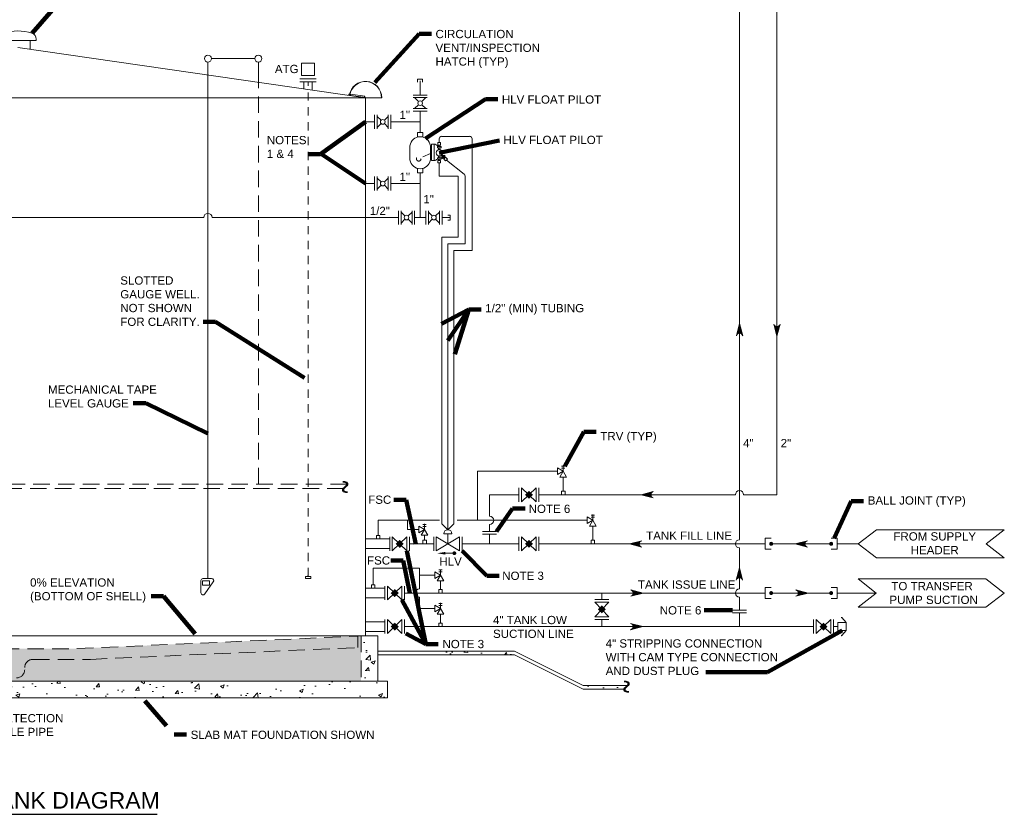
# Model space of a CAD drawing. Header units: inches. Extents: x 1104.5 to 1134, y 188.2 to 206.9.
# Tile 3 of 4: x 1119.1 to 1134, y 188.4 to 200.5. Entities that reach past the tile are written whole.
import ezdxf

# ---------------------------------------------------------------- set-up
doc = ezdxf.new("R2010")
doc.units = ezdxf.units.IN
doc.header["$MEASUREMENT"] = 0
for name, pattern in [('( Dashed )', [9, 6, -3]), ('DASHED', [0.75, 0.5, -0.25]), ('HIDDEN', [0.375, 0.25, -0.125]), ('HIDDEN2', [0.1875, 0.125, -0.0625])]:
    doc.linetypes.add(name, pattern=pattern)
for name, color, linetype, lineweight in [('G-ANNO-MASK', 1, 'Continuous', 0), ('G-ANNO-NOTE', 4, 'Continuous', 30), ('G-ANNO-PATT', 250, 'Continuous', 0), ('G-ANNO-TEXT', 2, 'Continuous', 30), ('G-GRID-COOR', 2, 'Continuous', 13), ('M-ANNO-TEXT', 13, 'Continuous', 0), ('M-DETL LGHT', 3, 'Continuous', 0), ('M-DETL-BOLD', 14, 'Continuous', 0), ('M-DETL-LGHT', 3, 'Continuous', 0), ('M-DETL-MEDM', 5, 'Continuous', 0), ('M-DETL-XLGT', 1, 'Continuous', 0), ('M-DETL-YELW', 2, 'Continuous', 0)]:
    doc.layers.add(name, color=color, linetype=linetype, lineweight=lineweight)
doc.styles.add('AEC_AC_40Text-LeftTop_FullScale', font='arial.ttf', dxfattribs={"height": 0.125})
doc.styles.add("AEC_AC_45Text-LeftTop_3-4_1'", font='arial.ttf', dxfattribs={"height": 2})
doc.styles.add('ROMANS', font='romans.shx', dxfattribs={"width": 0.8, "height": 1.5})
doc.dimstyles.new('AEC_AC_40_Notes_FullScale', dxfattribs={"dimtxt": 0.125, "dimasz": 0.1875, "dimexe": 0.0625, "dimexo": 0.0625, "dimgap": 0.0625, "dimtad": 1, "dimjust": 1, "dimdec": 3, "dimzin": 15, "dimdsep": 46, "dimlunit": 5, "dimtxsty": 'AEC_AC_40Text-LeftTop_FullScale', "dimcen": 0.09, "dimclrd": 256, "dimclre": 256, "dimazin": 2, "dimtfac": 0.7, "dimtdec": 3, "dimtmove": 1, "dimatfit": 1, "dimfxl": 1, "dimfrac": 1, "dimtolj": 1, "dimtzin": 15, "dimlwd": 30, "dimlwe": 30, "dimarcsym": 0})

# ---------------------------------------------------------------- blocks, each defined once
blk = doc.blocks.new('FLOWARROW')
blk.add_hatch(color=256).paths.add_polyline_path([(-1.15, -4.46, -0.774597), (1.15, -4.46), (0, 0)])
at = {"color": 13}
for q in [(-1.15, -4.46), (1.15, -4.46)]:
    blk.add_line((0, 0), q, dxfattribs=at)
blk.add_arc((0, -4.76), 1.19, 14.4775, 165.5225, dxfattribs=at)
blk = doc.blocks.new('DBB')
for p, q in [((-0.221, 0.105), (-0.221, -0.105)), ((-0.221, 0.105), (0, -0.105)), ((0, 0.105), (-0.221, -0.105)), ((0, 0.105), (0, -0.105))]:
    blk.add_line(p, q)
at = {"extrusion": (0, 0, -1)}
blk.add_solid([(0.171, -0.001), (0.109, 0.06), (0.109, -0.063), (0.048, -0.001)], dxfattribs=at)
blk = doc.blocks.new('control valve')
for p, q in [((-0.063, 0.151), (-0.187, 0.151)), ((-0.125, 0), (-0.125, 0.151)), ((0.05, 0.105), (-0.3, -0.105)), ((-0.3, 0.105), (0.05, -0.105)), ((-0.3, 0.105), (-0.3, -0.105)), ((0.05, 0.105), (0.05, -0.105))]:
    blk.add_line(p, q)
blk.add_arc((-0.125, 0.151), 0.062, 360, 180)
blk = doc.blocks.new('LEADER_64')
at = {"layer": 'M-DETL-XLGT', "color": 3, "flags": 128}
blk.add_lwpolyline([(42.546, 20.145), (42.682, 20.145)], dxfattribs=at)
at = {"layer": 'M-DETL-XLGT', "color": 3}
blk.add_solid([(42.546, 20.124), (42.421, 20.145), (42.546, 20.165)], dxfattribs=at)

msp = doc.modelspace()

# ---------------------------------------------------------------- hatches: boundary and pattern name
at = {"layer": 'G-ANNO-PATT', "lineweight": 13}
h = msp.add_hatch(dxfattribs=at)
h.set_pattern_fill('AR-SAND', color=256, style=0, pattern_type=2)
h.set_pattern_definition([(37.5, (1119.7143, 190.68038), (-0.0052493, 0.1605684), [0, -0.126667, 0, -0.141667, 0, -0.135417]), (7.5, (1119.7143, 190.68038), (0.147482, 0.235179), [0, -0.068333, 0, -0.114167, 0, -0.04375]), (327.5, (1119.6118, 190.68038), (0.259512, 0.000471), [0, -0.041667, 0, -0.15, 0, -0.195833]), (317.5, (1119.6118, 190.68038), (0.2505105, 0.07314), [0, -0.020833, 0, -0.098333, 0, -0.1125])])
h.paths.add_polyline_path([(1118.927, 190.773, -0.414214), (1118.802, 190.648), (1118.32, 190.648, -0.414214), (1118.195, 190.773), (1118.195, 190.929), (1118.07, 190.929), (1117.675, 190.929), (1113.862, 191.122), (1113.862, 190.436), (1124.263, 190.436), (1124.263, 191.122), (1119.925, 190.929), (1119.052, 190.929), (1118.927, 190.929)])
at = {"layer": 'G-ANNO-PATT'}
h = msp.add_hatch(dxfattribs=at)
h.set_pattern_fill('AR-CONC', color=256, style=0, pattern_type=2)
h.set_pattern_definition([(50, (1124.3337, 190.598), (0.5977, -0.0523), [0.0625, -0.6875]), (355, (1124.3337, 190.598), (-0.1156, 0.6268), [0.05, -0.55]), (100.45, (1124.3835, 190.59365), (0.4821, 0.57453), [0.05312, -0.5843]), (46.18, (1124.3337, 190.7647), (0.8894, -0.1379), [0.09375, -1.03125]), (96.64, (1124.4078, 190.7532), (0.7789, 0.8118), [0.07967, -0.87643]), (351.18, (1124.3337, 190.7647), (0.7789, 0.8118), [0.075, -0.825]), (21, (1124.41704, 190.723), (0.4974, -0.3355), [0.0625, -0.6875]), (326, (1124.41704, 190.723), (0.20276, 0.6043), [0.05, -0.55]), (71.45, (1124.4585, 190.69505), (0.7002, 0.2688), [0.05312, -0.5843]), (37.5, (1124.3337, 190.598), (0.01013, 0.27741), [0, -0.543333, 0, -0.558333, 0, -0.552083]), (7.5, (1124.3337, 190.598), (0.21922, 0.32868), [0, -0.31833, 0, -0.53083, 0, -0.21042]), (327.5, (1124.14787, 190.598), (0.44485, -0.018795), [0, -0.208333, 0, -0.65, 0, -0.8625]), (317.5, (1124.06454, 190.598), (0.48599, 0.08342), [0, -0.27083, 0, -0.43167, 0, -0.6125])])
h.paths.add_polyline_path([(1124.263, 191.122), (1124.263, 190.436), (1124.516, 190.436), (1124.516, 190.837), (1124.516, 190.893), (1124.516, 191.125), (1124.331, 191.125), (1124.33, 191.125), (1124.263, 191.122)])
h = msp.add_hatch(dxfattribs=at)
h.set_pattern_fill('AR-CONC', color=256, style=0, pattern_type=2)
h.set_pattern_definition([(50, (1125.82805, 190.87806), (0.59772, -0.05229), [0.0625, -0.6875]), (355, (1125.82805, 190.87806), (-0.11563, 0.62683), [0.05, -0.55]), (100.451, (1125.87786, 190.8737), (0.48209, 0.57453), [0.05312, -0.58428]), (46.184, (1125.82805, 191.0447), (0.88937, -0.13793), [0.09375, -1.03125]), (96.636, (1125.9022, 191.0332), (0.7789, 0.81177), [0.07967, -0.87643]), (351.184, (1125.82805, 191.0447), (0.7789, 0.81177), [0.075, -0.825]), (21, (1125.9114, 191.00306), (0.49742, -0.33552), [0.0625, -0.6875]), (326, (1125.9114, 191.00306), (0.20276, 0.60429), [0.05, -0.55]), (71.451, (1125.95283, 190.9751), (0.70019, 0.26878), [0.05312, -0.58429]), (37.5, (1125.82805, 190.87806), (0.010133, 0.277412), [0, -0.543333, 0, -0.558333, 0, -0.552083]), (7.5, (1125.82805, 190.87806), (0.219225, 0.328676), [0, -0.318333, 0, -0.530833, 0, -0.210417]), (327.5, (1125.64222, 190.87806), (0.444852, -0.018795), [0, -0.208333, 0, -0.65, 0, -0.8625]), (317.5, (1125.5589, 190.87806), (0.48599, 0.08342), [0, -0.270833, 0, -0.431667, 0, -0.6125])])
h.paths.add_polyline_path([(1124.516, 190.837), (1126.589, 190.837), (1127.629, 190.317), (1128.273, 190.317), (1128.32, 190.373), (1127.629, 190.373), (1126.589, 190.893), (1124.516, 190.893)])
h = msp.add_hatch(dxfattribs=at)
h.set_pattern_fill('AR-CONC', color=256, style=0, pattern_type=2)
h.set_pattern_definition([(50, (1120.85127, 190.30096), (0.597717, -0.052293), [0.0625, -0.6875]), (355, (1120.8513, 190.30096), (-0.115626, 0.626827), [0.05, -0.55]), (100.451, (1120.9011, 190.2966), (0.48209, 0.574533), [0.053117, -0.584285]), (46.184, (1120.8513, 190.4676), (0.88937, -0.13793), [0.09375, -1.03125]), (96.636, (1120.9254, 190.4561), (0.77889, 0.81177), [0.079675, -0.87643]), (351.184, (1120.8513, 190.4676), (0.77888, 0.81177), [0.075, -0.825]), (21, (1120.9346, 190.42596), (0.497423, -0.335515), [0.0625, -0.6875]), (326, (1120.9346, 190.42596), (0.20276, 0.60429), [0.05, -0.55]), (71.4514, (1120.97606, 190.398), (0.700185, 0.268776), [0.053117, -0.584285]), (37.5, (1120.85127, 190.30096), (0.010133, 0.277412), [0, -0.543333, 0, -0.558333, 0, -0.552083]), (7.5, (1120.85127, 190.30096), (0.219225, 0.328676), [0, -0.318333, 0, -0.530833, 0, -0.210417]), (327.5, (1120.66544, 190.30096), (0.444852, -0.018795), [0, -0.208333, 0, -0.65, 0, -0.8625]), (317.5, (1120.5821, 190.30096), (0.485988, 0.08342), [0, -0.270833, 0, -0.431667, 0, -0.6125])])
h.paths.add_polyline_path([(1113.463, 190.436), (1113.463, 190.183), (1124.663, 190.183), (1124.663, 190.436), (1124.516, 190.436), (1124.263, 190.436), (1113.862, 190.436), (1113.609, 190.436)])

# ---------------------------------------------------------------- linework, layer by layer
at = {"layer": 'G-ANNO-NOTE', "lineweight": 30}
msp.add_solid([(1124.939, 191.16), (1125.089, 191.042), (1125.119, 191.097)], dxfattribs=at)
at = {"layer": 'G-ANNO-TEXT', "ltscale": 0.125}
msp.add_line((1115.764, 188.421), (1121.176, 188.421), dxfattribs=at)
at = {"layer": 'G-GRID-COOR', "linetype": '( Dashed )', "ltscale": 0.020833}
msp.add_line((1123.461, 192.031), (1123.461, 199.517), dxfattribs=at)
at = {"layer": 'G-GRID-COOR', "linetype": 'HIDDEN'}
for p, q in [((1124.05, 193.421), (1116.877, 193.421)), ((1124.002, 193.356), (1116.827, 193.356))]:
    msp.add_line(p, q, dxfattribs=at)
at = {"layer": 'M-DETL LGHT'}
for p, q in [((1124.076, 199.312), (1124.076, 199.315)), ((1124.076, 199.315), (1124.331, 199.278)), ((1124.331, 199.275), (1124.076, 199.312)), ((1124.08, 199.33), (1124.077, 199.315)), ((1124.078, 199.327), (1124.077, 199.318)), ((1124.078, 199.318), (1124.077, 199.318)), ((1124.079, 199.327), (1124.078, 199.327)), ((1124.09, 199.328), (1124.08, 199.33)), ((1124.082, 199.325), (1124.081, 199.321)), ((1124.086, 199.325), (1124.085, 199.32)), ((1124.088, 199.314), (1124.09, 199.328)), ((1124.1, 199.319), (1124.099, 199.312)), ((1124.102, 199.331), (1124.101, 199.324)), ((1124.32, 199.299), (1124.102, 199.331)), ((1124.104, 199.319), (1124.103, 199.311)), ((1124.106, 199.33), (1124.105, 199.323)), ((1124.314, 199.281), (1124.317, 199.3)), ((1124.315, 199.292), (1124.317, 199.3)), ((1124.318, 199.28), (1124.32, 199.299)), ((1124.319, 199.292), (1124.32, 199.299)), ((1124.331, 199.278), (1124.331, 199.275)), ((1124.331, 199.275), (1124.577, 199.275))]:
    msp.add_line(p, q, dxfattribs=at)
at = {"layer": 'M-DETL LGHT', "linetype": 'HIDDEN'}
msp.add_line((1119.294, 190.768), (1120.167, 190.768), dxfattribs=at)
msp.add_lwpolyline([(1120.167, 190.768), (1124.214, 190.947), (1124.214, 191.125)], dxfattribs=at)
at = {"layer": 'M-DETL LGHT'}
msp.add_circle((1124.084, 199.323), 0.0033, dxfattribs=at)
for radius, start in [(0.245, 359.1141), (0.242, 359.1001)]:
    msp.add_arc((1124.331, 199.278), radius, start, 171.7625, dxfattribs=at)
at = {"layer": 'M-DETL LGHT', "linetype": 'HIDDEN'}
msp.add_arc((1119.294, 190.643), 0.125, 90, 180, dxfattribs=at)
at = {"layer": 'M-DETL LGHT'}
msp.add_3dface([(1123.361, 199.614), (1123.558, 199.614), (1123.558, 199.796), (1123.361, 199.796)], dxfattribs=at)
at = {"layer": 'M-DETL-BOLD'}
for p, q in [((1130.562, 193.261), (1130.562, 204.745)), ((1129.995, 204.178), (1129.995, 192.581)), ((1126.21, 193.261), (1126.654, 193.261)), ((1126.956, 193.261), (1129.932, 193.261)), ((1130.057, 193.261), (1130.562, 193.261)), ((1125.363, 192.518), (1124.998, 192.518)), ((1125.793, 192.518), (1126.654, 192.518)), ((1131.475, 192.518), (1131.793, 192.518)), ((1129.995, 191.834), (1129.995, 192.456)), ((1124.923, 191.772), (1130.382, 191.772)), ((1127.909, 191.675), (1127.909, 191.772)), ((1130.474, 191.772), (1131.383, 191.772)), ((1131.475, 191.772), (1132.066, 191.772)), ((1129.995, 191.511), (1129.995, 191.709)), ((1129.995, 191.265), (1129.995, 191.471)), ((1127.909, 191.265), (1127.909, 191.374)), ((1124.923, 191.265), (1131.115, 191.265))]:
    msp.add_line(p, q, dxfattribs=at)
at = {"layer": 'M-DETL-BOLD', "flags": 128}
for points in [[(1126.21, 193.261), (1126.21, 192.937)], [(1126.21, 192.812), (1126.21, 192.705)], [(1126.21, 192.665), (1126.21, 192.518)], [(1126.956, 192.518), (1130.382, 192.518)], [(1130.474, 192.518), (1131.383, 192.518)]]:
    msp.add_lwpolyline(points, dxfattribs=at)
at = {"layer": 'M-DETL-BOLD'}
for centre, start, end in [((1129.995, 193.261), 0, 180), ((1126.21, 192.874), 270, 90), ((1129.995, 192.518), 90, 270), ((1129.995, 191.772), 90, 270)]:
    msp.add_arc(centre, 0.0625, start, end, dxfattribs=at)
at = {"layer": 'M-DETL-LGHT'}
for p, q in [((1119.344, 200.143), (1118.781, 200.143)), ((1119.25, 200.01), (1119.25, 200.143)), ((1119.344, 200.143), (1119.344, 200.162)), ((1124.331, 199.275), (1119.063, 200.037)), ((1123.586, 199.563), (1123.336, 199.563)), ((1123.586, 199.517), (1123.336, 199.517)), ((1123.399, 199.41), (1123.399, 199.517)), ((1123.524, 199.398), (1123.524, 199.517)), ((1125.196, 199.555), (1125.12, 199.555)), ((1125.12, 199.555), (1125.12, 199.513)), ((1125.196, 199.513), (1125.196, 199.555)), ((1124.331, 199.275), (1113.795, 199.275)), ((1124.331, 191.125), (1124.331, 199.275)), ((1125.263, 199.316), (1125.053, 199.316)), ((1125.263, 199.276), (1125.053, 199.276)), ((1125.074, 199.276), (1125.133, 199.218)), ((1125.242, 199.276), (1125.183, 199.218)), ((1125.263, 199.11), (1125.053, 199.11)), ((1125.263, 199.07), (1125.053, 199.07)), ((1125.133, 199.168), (1125.074, 199.11)), ((1125.183, 199.168), (1125.242, 199.11)), ((1124.469, 198.804), (1124.469, 199.014)), ((1124.509, 198.804), (1124.509, 199.014)), ((1124.568, 198.934), (1124.509, 198.993)), ((1124.675, 198.993), (1124.617, 198.934)), ((1124.675, 198.804), (1124.675, 199.014)), ((1124.715, 198.804), (1124.715, 199.014)), ((1124.568, 198.884), (1124.509, 198.825)), ((1124.675, 198.825), (1124.617, 198.884)), ((1125.119, 198.684), (1125.119, 198.749)), ((1125.119, 198.749), (1125.197, 198.749)), ((1125.197, 198.749), (1125.197, 198.684)), ((1125.448, 198.596), (1125.448, 198.652)), ((1125.486, 198.69), (1125.906, 198.69)), ((1125.945, 198.652), (1125.945, 198.19)), ((1125.003, 198.335), (1125.003, 198.548)), ((1125.313, 198.335), (1125.313, 198.548)), ((1125.827, 198.117), (1125.556, 198.331)), ((1125.119, 198.199), (1125.119, 198.135)), ((1125.197, 198.135), (1125.197, 198.199)), ((1125.448, 198.085), (1125.448, 198.287)), ((1125.945, 198.19), (1125.945, 196.963)), ((1124.469, 197.87), (1124.469, 198.08)), ((1124.509, 197.87), (1124.509, 198.08)), ((1124.568, 198), (1124.509, 198.059)), ((1124.675, 198.059), (1124.617, 198)), ((1124.675, 197.87), (1124.675, 198.08)), ((1124.715, 197.87), (1124.715, 198.08)), ((1125.119, 198.135), (1125.197, 198.135)), ((1125.448, 198.085), (1125.732, 198.085)), ((1125.732, 198.085), (1125.732, 197.163)), ((1125.839, 198.089), (1125.839, 198.053)), ((1125.839, 198.053), (1125.839, 197.063)), ((1124.568, 197.95), (1124.509, 197.891)), ((1124.675, 197.891), (1124.617, 197.95)), ((1124.829, 197.355), (1124.829, 197.564)), ((1124.869, 197.355), (1124.869, 197.564)), ((1124.927, 197.484), (1124.869, 197.543)), ((1124.927, 197.435), (1124.869, 197.375)), ((1125.035, 197.543), (1124.977, 197.484)), ((1125.035, 197.375), (1124.977, 197.435)), ((1125.035, 197.355), (1125.035, 197.564)), ((1125.075, 197.355), (1125.075, 197.564)), ((1125.243, 197.355), (1125.243, 197.564)), ((1125.283, 197.355), (1125.283, 197.564)), ((1125.342, 197.484), (1125.283, 197.543)), ((1125.342, 197.435), (1125.283, 197.375)), ((1125.45, 197.543), (1125.391, 197.484)), ((1125.45, 197.375), (1125.391, 197.435)), ((1125.45, 197.355), (1125.45, 197.564)), ((1125.49, 197.355), (1125.49, 197.564)), ((1125.488, 197.163), (1125.732, 197.163)), ((1125.488, 192.822), (1125.488, 197.163)), ((1125.839, 197.063), (1125.578, 197.063)), ((1125.578, 192.732), (1125.578, 197.063)), ((1125.945, 196.963), (1125.668, 196.963)), ((1125.668, 192.822), (1125.668, 196.963)), ((1127.325, 193.617), (1127.325, 193.703)), ((1126.029, 193.617), (1127.048, 193.617)), ((1127.048, 193.617), (1127.238, 193.617)), ((1127.238, 193.668), (1127.325, 193.617)), ((1127.238, 193.567), (1127.238, 193.668)), ((1127.325, 193.617), (1127.238, 193.567)), ((1127.275, 193.53), (1127.325, 193.617)), ((1127.35, 193.694), (1127.301, 193.694)), ((1127.35, 193.665), (1127.301, 193.665)), ((1127.325, 193.617), (1127.376, 193.53)), ((1127.376, 193.53), (1127.275, 193.53)), ((1127.325, 193.53), (1127.325, 193.314)), ((1126.654, 193.366), (1126.654, 193.156)), ((1126.956, 193.366), (1126.956, 193.156)), ((1127.773, 192.874), (1127.773, 192.96)), ((1124.523, 192.874), (1125.449, 192.874)), ((1124.523, 192.874), (1124.523, 192.643)), ((1124.965, 192.734), (1124.965, 192.874)), ((1125.25, 192.811), (1125.201, 192.811)), ((1125.225, 192.734), (1125.225, 192.82)), ((1125.578, 192.732), (1125.488, 192.822)), ((1125.578, 192.732), (1125.668, 192.822)), ((1125.718, 192.874), (1127.496, 192.874)), ((1127.496, 192.874), (1127.686, 192.874)), ((1127.686, 192.925), (1127.773, 192.874)), ((1127.686, 192.824), (1127.686, 192.925)), ((1127.773, 192.874), (1127.686, 192.824)), ((1127.723, 192.787), (1127.773, 192.874)), ((1127.797, 192.951), (1127.749, 192.951)), ((1127.797, 192.922), (1127.749, 192.922)), ((1127.773, 192.874), (1127.824, 192.787)), ((1125.138, 192.734), (1124.965, 192.734)), ((1125.138, 192.785), (1125.225, 192.734)), ((1125.138, 192.684), (1125.138, 192.785)), ((1125.225, 192.734), (1125.138, 192.684)), ((1125.175, 192.647), (1125.225, 192.734)), ((1125.25, 192.782), (1125.201, 192.782)), ((1125.225, 192.734), (1125.276, 192.647)), ((1126.315, 192.705), (1126.105, 192.705)), ((1126.315, 192.665), (1126.105, 192.665)), ((1127.824, 192.787), (1127.723, 192.787)), ((1127.773, 192.787), (1127.773, 192.571)), ((1124.998, 192.623), (1124.998, 192.413)), ((1125.276, 192.647), (1125.175, 192.647)), ((1125.225, 192.647), (1125.225, 192.571)), ((1125.363, 192.623), (1125.363, 192.413)), ((1125.793, 192.623), (1125.793, 192.413)), ((1126.654, 192.623), (1126.654, 192.413)), ((1126.956, 192.623), (1126.956, 192.413)), ((1124.448, 192.151), (1125.146, 192.151)), ((1124.448, 192.151), (1124.448, 191.897)), ((1125.146, 192.151), (1125.146, 191.834)), ((1125.379, 192.096), (1125.467, 192.045)), ((1125.379, 191.995), (1125.379, 192.096)), ((1125.491, 192.122), (1125.442, 192.122)), ((1125.491, 192.093), (1125.442, 192.093)), ((1125.467, 192.045), (1125.467, 192.131)), ((1121.838, 191.776), (1121.838, 191.962)), ((1121.868, 191.992), (1122, 191.992)), ((1122.025, 191.942), (1121.895, 191.758)), ((1125.379, 192.045), (1125.146, 192.045)), ((1125.467, 192.045), (1125.379, 191.995)), ((1125.416, 191.958), (1125.467, 192.045)), ((1125.517, 191.958), (1125.416, 191.958)), ((1125.467, 192.045), (1125.517, 191.958)), ((1125.467, 191.958), (1125.467, 191.825)), ((1124.923, 191.877), (1124.923, 191.667)), ((1125.146, 191.709), (1125.146, 191.538)), ((1125.491, 191.615), (1125.442, 191.615)), ((1125.467, 191.538), (1125.467, 191.623)), ((1127.804, 191.675), (1128.014, 191.675)), ((1125.379, 191.538), (1125.146, 191.538)), ((1125.379, 191.588), (1125.467, 191.538)), ((1125.379, 191.487), (1125.379, 191.588)), ((1125.467, 191.538), (1125.379, 191.487)), ((1125.416, 191.45), (1125.467, 191.538)), ((1125.491, 191.586), (1125.442, 191.586)), ((1125.467, 191.538), (1125.517, 191.45)), ((1130.1, 191.511), (1129.89, 191.511)), ((1130.1, 191.471), (1129.89, 191.471)), ((1124.923, 191.369), (1124.923, 191.16)), ((1125.517, 191.45), (1125.416, 191.45)), ((1125.467, 191.45), (1125.467, 191.317)), ((1127.804, 191.374), (1128.014, 191.374)), ((1131.115, 191.369), (1131.115, 191.16)), ((1131.416, 191.369), (1131.416, 191.16)), ((1131.608, 191.326), (1131.542, 191.4)), ((1131.416, 191.265), (1131.485, 191.265)), ((1131.608, 191.203), (1131.542, 191.129)), ((1124.516, 191.125), (1124.516, 190.436)), ((1124.516, 190.893), (1126.589, 190.893)), ((1126.589, 190.893), (1127.629, 190.373)), ((1124.516, 190.837), (1126.589, 190.837)), ((1126.589, 190.837), (1127.629, 190.317)), ((1124.663, 190.436), (1113.463, 190.436)), ((1124.663, 190.436), (1124.663, 190.183)), ((1124.663, 190.183), (1113.463, 190.183))]:
    msp.add_line(p, q, dxfattribs=at)
at = {"layer": 'M-DETL-LGHT', "linetype": 'HIDDEN'}
msp.add_line((1124.263, 191.125), (1124.263, 190.436), dxfattribs=at)
at = {"layer": 'M-DETL-LGHT', "flags": 128}
for points in [[(1125.575, 197.498), (1125.613, 197.498), (1125.613, 197.422), (1125.575, 197.422)], [(1126.029, 192.874), (1126.029, 193.617)], [(1130.474, 192.436), (1130.382, 192.436), (1130.382, 192.601), (1130.474, 192.601)], [(1131.383, 192.436), (1131.475, 192.436), (1131.475, 192.601), (1131.383, 192.601)], [(1130.474, 191.689), (1130.382, 191.689), (1130.382, 191.854), (1130.474, 191.854)], [(1131.383, 191.689), (1131.475, 191.689), (1131.475, 191.854), (1131.383, 191.854)], [(1127.629, 190.373), (1128.302, 190.373)], [(1127.629, 190.317), (1128.257, 190.317)]]:
    msp.add_lwpolyline(points, dxfattribs=at)
for points in [[(1134.005, 192.305), (1133.729, 192.518), (1134.005, 192.732), (1132.069, 192.732), (1131.793, 192.518), (1132.069, 192.305), (1134.005, 192.305)], [(1131.791, 191.558), (1132.066, 191.772), (1131.791, 191.985), (1133.727, 191.985), (1134.003, 191.772), (1133.727, 191.558), (1131.791, 191.558)]]:
    msp.add_lwpolyline(points, close=True, dxfattribs=at)
for points, const_width in [([(1130.459, 192.518, 1), (1130.489, 192.518, 1), (1130.459, 192.518)], 0.03), ([(1131.398, 192.518, -1), (1131.368, 192.518, -1), (1131.398, 192.518)], 0.03), ([(1130.459, 191.772, 1), (1130.489, 191.772, 1), (1130.459, 191.772)], 0.03), ([(1131.398, 191.772, -1), (1131.368, 191.772, -1), (1131.398, 191.772)], 0.03), ([(1131.536, 191.4, 1), (1131.547, 191.4, 1), (1131.536, 191.4)], 0.0104), ([(1131.536, 191.129, -1), (1131.547, 191.129, -1), (1131.536, 191.129)], 0.0104)]:
    msp.add_lwpolyline(points, format="xyb", dxfattribs=dict(at, const_width=const_width))
at = {"layer": 'M-DETL-LGHT', "linetype": 'HIDDEN', "flags": 128}
msp.add_lwpolyline([(1124.331, 191.125), (1119.925, 190.929), (1119.052, 190.929), (1118.927, 190.929), (1118.927, 190.773, -0.414214), (1118.802, 190.648), (1118.32, 190.648, -0.414214), (1118.195, 190.773), (1118.195, 190.929), (1118.07, 190.929), (1117.675, 190.929)], format="xyb", dxfattribs=at)
at = {"layer": 'M-DETL-LGHT'}
for centre in [(1125.158, 199.193), (1124.592, 198.909), (1124.592, 197.975), (1124.952, 197.459), (1125.367, 197.459)]:
    msp.add_circle(centre, 0.035, dxfattribs=at)
for centre, radius, start, end in [((1119.063, 199.593), 0.693, 71.7609, 108.2391), ((1119.25, 200.162), 0.0938, 0, 71.7609), ((1125.158, 198.528), 0.156, 7.542, 172.458), ((1125.486, 198.652), 0.0388, 90, 180), ((1125.906, 198.652), 0.0388, 0, 90), ((1125.158, 198.355), 0.156, 187.542, 352.458), ((1125.8, 198.089), 0.0388, 0, 45), ((1121.868, 191.962), 0.03, 90, 180), ((1122, 191.96), 0.0313, 324.7622, 90), ((1121.87, 191.776), 0.0313, 180, 324.7622), ((1125.146, 191.772), 0.0625, 90, 270)]:
    msp.add_arc(centre, radius, start, end, dxfattribs=at)
at = {"layer": 'M-DETL-LGHT', "linetype": 'HIDDEN'}
msp.add_arc((1119.044, 190.611), 0.125, 270, 0, dxfattribs=at)
at = {"layer": 'M-DETL-LGHT'}
for points in [[(1127.299, 193.261), (1127.352, 193.261), (1127.352, 193.314), (1127.299, 193.314)], [(1124.497, 192.591), (1124.549, 192.591), (1124.549, 192.643), (1124.497, 192.643)], [(1125.199, 192.518), (1125.252, 192.518), (1125.252, 192.571), (1125.199, 192.571)], [(1127.747, 192.518), (1127.8, 192.518), (1127.8, 192.571), (1127.747, 192.571)], [(1121.97, 191.894), (1121.864, 191.894), (1121.864, 191.957), (1121.97, 191.957)], [(1124.421, 191.844), (1124.474, 191.844), (1124.474, 191.897), (1124.421, 191.897)], [(1125.44, 191.772), (1125.493, 191.772), (1125.493, 191.825), (1125.44, 191.825)], [(1125.44, 191.265), (1125.493, 191.265), (1125.493, 191.317), (1125.44, 191.317)], [(1131.485, 191.203), (1131.608, 191.203), (1131.608, 191.326), (1131.485, 191.326)]]:
    msp.add_3dface(points, dxfattribs=at)
at = {"layer": 'M-DETL-MEDM'}
for p, q in [((1121.944, 199.815), (1121.944, 191.992)), ((1121.997, 199.868), (1122.654, 199.868)), ((1122.708, 199.51), (1122.708, 199.815)), ((1125.158, 199.529), (1125.158, 199.316)), ((1125.158, 199.07), (1125.158, 198.749)), ((1124.331, 198.909), (1124.469, 198.909)), ((1124.715, 198.909), (1125.158, 198.909)), ((1125.158, 198.135), (1125.158, 197.46)), ((1124.331, 197.975), (1124.469, 197.975)), ((1124.715, 197.975), (1125.158, 197.975)), ((1124.331, 192.591), (1124.697, 192.591)), ((1124.697, 192.413), (1124.697, 192.623)), ((1124.331, 192.446), (1124.697, 192.446)), ((1124.331, 191.844), (1124.621, 191.844)), ((1124.621, 191.667), (1124.621, 191.877)), ((1124.331, 191.7), (1124.621, 191.7)), ((1124.331, 191.337), (1124.621, 191.337)), ((1124.621, 191.16), (1124.621, 191.369)), ((1124.331, 191.192), (1124.621, 191.192)), ((1124.516, 191.125), (1113.609, 191.125))]:
    msp.add_line(p, q, dxfattribs=at)
at = {"layer": 'M-DETL-MEDM', "flags": 128}
for points in [[(1121.882, 197.46), (1113.59, 197.46)], [(1124.829, 197.46), (1122.007, 197.46)], [(1125.075, 197.46), (1125.243, 197.46)], [(1125.49, 197.46), (1125.613, 197.46)]]:
    msp.add_lwpolyline(points, dxfattribs=at)
at = {"layer": 'M-DETL-MEDM'}
for centre in [(1121.944, 199.868), (1122.708, 199.868)]:
    msp.add_circle(centre, 0.0531, dxfattribs=at)
msp.add_arc((1121.944, 197.46), 0.0625, 0, 180, dxfattribs=at)
at = {"layer": 'M-DETL-XLGT'}
for p, q in [((1125.332, 198.574), (1125.371, 198.574)), ((1125.332, 198.322), (1125.332, 198.574)), ((1125.371, 198.574), (1125.371, 198.322)), ((1125.419, 198.518), (1125.419, 198.538)), ((1125.419, 198.538), (1125.477, 198.538)), ((1125.477, 198.518), (1125.419, 198.518)), ((1125.428, 198.557), (1125.428, 198.596)), ((1125.428, 198.596), (1125.467, 198.596)), ((1125.467, 198.557), (1125.428, 198.557)), ((1125.438, 198.539), (1125.438, 198.557)), ((1125.438, 198.49), (1125.438, 198.518)), ((1125.457, 198.539), (1125.457, 198.557)), ((1125.457, 198.489), (1125.457, 198.518)), ((1125.467, 198.596), (1125.467, 198.557)), ((1125.477, 198.538), (1125.477, 198.518)), ((1125.419, 198.364), (1125.419, 198.345)), ((1125.477, 198.364), (1125.419, 198.364)), ((1125.419, 198.345), (1125.477, 198.345)), ((1125.467, 198.325), (1125.428, 198.325)), ((1125.428, 198.325), (1125.428, 198.287)), ((1125.438, 198.392), (1125.438, 198.364)), ((1125.438, 198.343), (1125.438, 198.325)), ((1125.457, 198.393), (1125.457, 198.364)), ((1125.457, 198.344), (1125.457, 198.325)), ((1125.467, 198.287), (1125.467, 198.325)), ((1125.475, 198.4), (1125.495, 198.38)), ((1125.477, 198.345), (1125.477, 198.364)), ((1125.523, 198.407), (1125.482, 198.366)), ((1125.482, 198.366), (1125.495, 198.352)), ((1125.488, 198.414), (1125.509, 198.394)), ((1125.495, 198.352), (1125.536, 198.393)), ((1125.51, 198.365), (1125.523, 198.352)), ((1125.543, 198.373), (1125.516, 198.345)), ((1125.516, 198.345), (1125.543, 198.318)), ((1125.536, 198.393), (1125.523, 198.407)), ((1125.524, 198.379), (1125.536, 198.366)), ((1125.571, 198.345), (1125.543, 198.373)), ((1125.543, 198.318), (1125.571, 198.345)), ((1125.371, 198.322), (1125.332, 198.322)), ((1125.428, 198.287), (1125.467, 198.287))]:
    msp.add_line(p, q, dxfattribs=at)
at = {"layer": 'M-DETL-XLGT', "color": 3, "const_width": 0.0286, "flags": 128}
msp.add_lwpolyline([(1125.662, 192.375, 1), (1125.691, 192.375, 1), (1125.662, 192.375)], format="xyb", dxfattribs=at)
at = {"layer": 'M-DETL-XLGT'}
msp.add_circle((1125.448, 198.441), 0.0484, dxfattribs=at)
for centre, radius, start, end in [((1125.362, 198.503), 0.0717, 29.317, 82.4843), ((1125.357, 198.403), 0.082, 279.9693, 316.8254), ((1125.357, 198.403), 0.082, 332.0177, 353.3858)]:
    msp.add_arc(centre, radius, start, end, dxfattribs=at)
at = {"layer": 'M-DETL-YELW', "linetype": 'HIDDEN'}
msp.add_line((1122.708, 193.421), (1122.708, 199.53), dxfattribs=at)
at = {"layer": 'M-DETL-YELW', "linetype": 'HIDDEN2'}
msp.add_line((1125.313, 198.432), (1125.168, 198.364), dxfattribs=at)
at = {"layer": 'M-DETL-YELW', "const_width": 0.0106, "flags": 128}
msp.add_lwpolyline([(1123.456, 192.035, 1), (1123.467, 192.035, 1), (1123.456, 192.035)], format="xyb", dxfattribs=at)
at = {"layer": 'M-DETL-YELW', "linetype": 'HIDDEN2'}
msp.add_circle((1125.137, 198.35), 0.0342, dxfattribs=at)
at = {"layer": 'M-DETL-YELW', "linetype": 'HIDDEN'}
msp.add_3dface([(1123.421, 191.991), (1123.501, 191.991), (1123.501, 192.024), (1123.421, 192.024)], dxfattribs=at)

# ---------------------------------------------------------------- block references
at = {"layer": 'M-ANNO-TEXT', "xscale": 0.04166669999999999, "yscale": 0.04166669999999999, "zscale": 0.04166669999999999}
for p in [(1129.995, 195.856), (1129.993, 192.153)]:
    msp.add_blockref('FLOWARROW', p, dxfattribs=at)
for p, rotation in [((1130.562, 195.661), 180), ((1128.503, 193.261), 89.99999999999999), ((1128.328, 192.516), 90), ((1130.837, 192.516), 90), ((1128.535, 191.771), 270), ((1131.036, 191.771), 270), ((1128.532, 191.265), 270)]:
    msp.add_blockref('FLOWARROW', p, dxfattribs=dict(at, rotation=rotation))
at = {"layer": 'M-DETL-LGHT'}
for name, p in [('DBB', (1126.916, 193.261)), ('control valve', (1125.703, 192.518)), ('DBB', (1124.958, 192.518)), ('DBB', (1126.916, 192.518)), ('DBB', (1124.883, 191.772)), ('DBB', (1124.883, 191.265)), ('DBB', (1131.376, 191.265))]:
    msp.add_blockref(name, p, dxfattribs=at)
at = {"layer": 'M-DETL-LGHT', "rotation": 90}
msp.add_blockref('DBB', (1127.909, 191.635), dxfattribs=at)
at = {"layer": 'M-DETL-XLGT', "color": 3}
msp.add_blockref('LEADER_64', (1082.995, 172.23), dxfattribs=at)

# ---------------------------------------------------------------- texts
at = {"layer": 'G-ANNO-MASK', "char_height": 0.25, "attachment_point": 1, "style": 'ROMANS'}
for insert, width, rotation in [((1124.165, 193.481), 5.93251, 270), ((1128.14, 190.252), 4.85579, 90)]:
    msp.add_mtext('\\H1x;\\W0.8;~', dxfattribs=dict(at, insert=insert, width=width, rotation=rotation))
at = {"layer": 'G-ANNO-NOTE', "char_height": 0.125, "style": 'AEC_AC_40Text-LeftTop_FullScale'}
for s, insert, width, attachment_point in [('CIRCULATION VENT/INSPECTION HATCH (TYP)', (1125.391, 199.723), 2.0706, 7), ('SLOTTED GAUGE WELL. NOT SHOWN FOR CLARITY.', (1120.617, 195.817), 1.46533, 7), ('MECHANICAL TAPE LEVEL GAUGE', (1119.522, 194.581), 1.6934, 7), ('FROM SUPPLY HEADER', (1132.951, 192.693), 1.50234, 2), ('0% ELEVATION (BOTTOM OF SHELL) ', (1119.251, 191.624), 1.90725, 7), ('TO TRANSFER  PUMP SUCTION', (1132.935, 191.94), 1.41616, 2), ('4" TANK LOW SUCTION LINE', (1126.262, 191.426), 1.76983, 1), ('4" STRIPPING CONNECTION WITH CAM TYPE CONNECTION AND DUST PLUG', (1127.968, 191.072), 2.75155, 1)]:
    msp.add_mtext(s, dxfattribs=dict(at, insert=insert, width=width, attachment_point=attachment_point))
for s, insert, attachment_point in [('ATG', (1122.958, 199.773), 1), ('HLV FLOAT PILOT', (1126.396, 199.247), 4), ('1"^J', (1124.846, 199.077), 1), ('NOTES \\P1 & 4', (1122.836, 198.696), 1), ('HLV FLOAT PILOT', (1126.42, 198.635), 4), ('1"^J', (1124.846, 198.14), 1), ('1"^J', (1125.206, 197.8), 1), ('1/2"', (1124.395, 197.623), 1), ('\\A1;{\\H1x;1/2\\H1x;"} (MIN) TUBING', (1126.144, 196.069), 4), ('TRV (TYP)', (1127.887, 194.131), 4), ('4"', (1130.05, 194.106), 1), ('2"', (1130.618, 194.106), 1), ('FSC', (1124.372, 193.122), 7), (' NOTE 6', (1126.753, 193.047), 4), ('BALL JOINT (TYP)', (1131.937, 193.156), 4), ('TANK FILL LINE', (1129.231, 192.704), 2), ('FSC', (1124.354, 192.202), 7), ('HLV', (1125.449, 192.313), 1), (' NOTE 3', (1126.353, 192.033), 4), ('TANK ISSUE LINE', (1129.193, 191.963), 2), ('NOTE 6', (1128.787, 191.446), 7), ('NOTE 3', (1125.496, 190.999), 4)]:
    msp.add_mtext(s, dxfattribs=dict(at, insert=insert, attachment_point=attachment_point))
at = {"layer": 'G-ANNO-NOTE', "linetype": '( Dashed )', "insert": (1118.252, 189.939), "char_height": 0.125, "width": 1.89359, "attachment_point": 1, "style": 'AEC_AC_40Text-LeftTop_FullScale'}
msp.add_mtext('LEAK DETECTION TELL-TALE PIPE', dxfattribs=at)
at = {"layer": 'G-ANNO-NOTE', "linetype": 'DASHED', "insert": (1121.683, 189.624), "char_height": 0.125, "attachment_point": 4, "style": 'AEC_AC_40Text-LeftTop_FullScale'}
msp.add_mtext('SLAB MAT FOUNDATION SHOWN', dxfattribs=at)
at = {"layer": 'G-ANNO-TEXT', "insert": (1115.764, 188.757), "char_height": 0.25, "attachment_point": 1, "style": "AEC_AC_45Text-LeftTop_3-4_1'"}
msp.add_mtext('FUEL STORAGE TANK DIAGRAM', dxfattribs=at)

# ---------------------------------------------------------------- leaders
at = {"layer": 'G-ANNO-NOTE', "lineweight": 30, "annotation_type": 0, "has_hookline": 1}
for points, hookline_direction, text_width in [([(1119.28, 200.251), (1119.689, 200.722), (1119.877, 200.722)], 0, 1.773), ([(1124.47, 199.504), (1125.141, 200.243), (1125.328, 200.243)], 0, 1.566), ([(1125.241, 198.658), (1126.146, 199.254), (1126.333, 199.254)], 0, 1.487), ([(1124.331, 198.909), (1123.649, 198.42), (1123.461, 198.42)], 1, 0.579), ([(1125.448, 198.441), (1126.358, 198.628)], 0, 1.487), ([(1125.483, 195.851), (1125.894, 196.069), (1126.081, 196.069)], 0, 1.468), ([(1121.944, 194.19), (1121.002, 194.646), (1120.814, 194.646)], 1, 1.627), ([(1127.35, 193.694), (1127.637, 194.213), (1127.825, 194.213)], 0, 0.843), ([(1125.094, 192.513), (1124.947, 193.186), (1124.76, 193.186)], 1, 0.328), ([(1131.429, 192.601), (1131.687, 193.165), (1131.874, 193.165)], 0, 1.465), ([(1126.315, 192.705), (1126.559, 193.052), (1126.747, 193.052)], 0, 0.671), ([(1124.958, 192.413), (1125.246, 190.998), (1125.433, 190.998)], 0, 0.609), ([(1125.793, 192.413), (1126.166, 192.032), (1126.353, 192.032)], 0, 0.671), ([(1125.004, 191.772), (1124.903, 192.266), (1124.716, 192.266)], 1, 0.328), ([(1121.752, 191.153), (1121.271, 191.727), (1121.084, 191.727)], 1, 1.739), ([(1129.89, 191.511), (1129.458, 191.511)], 1, 0.609)]:
    msp.add_leader(points, dimstyle='AEC_AC_40_Notes_FullScale', override={"dimtad": 0, "dimclrd": 0, "dimlwd": 65534}, dxfattribs=dict(at, hookline_direction=hookline_direction, text_width=text_width))
at = {"layer": 'G-ANNO-NOTE', "lineweight": 30}
for points, override in [([(1124.331, 197.975), (1123.665, 198.42)], {"dimclrd": 0, "dimlwd": 65534}), ([(1125.578, 195.597), (1125.894, 196.069)], {"dimclrd": 0, "dimlwd": 65534}), ([(1125.684, 195.392), (1125.894, 196.069)], {"dimclrd": 0, "dimlwd": 65534}), ([(1124.883, 191.667), (1125.246, 190.999)], {"dimclrd": 0, "dimlwd": 65534}), ([(1131.547, 191.203), (1130.421, 190.575), (1129.483, 190.575)], {"dimtad": 0, "dimclrd": 0, "dimlwd": 65534}), ([(1124.939, 191.16), (1125.246, 190.999)], {"dimclrd": 0, "dimlwd": 65534})]:
    msp.add_leader(points, dimstyle='AEC_AC_40_Notes_FullScale', override=override, dxfattribs=at)
at = {"layer": 'G-ANNO-NOTE', "lineweight": 25, "annotation_type": 0, "has_hookline": 1, "hookline_direction": 1, "text_width": 1.179}
msp.add_leader([(1123.409, 195.03), (1122.057, 195.882), (1121.87, 195.882)], dimstyle='AEC_AC_40_Notes_FullScale', override={"dimtad": 0, "dimclrd": 0, "dimlwd": 65534}, dxfattribs=at)
at = {"layer": 'G-ANNO-NOTE', "linetype": '( Dashed )', "lineweight": 30, "annotation_type": 0, "has_hookline": 1, "hookline_direction": 0, "text_width": 1.477}
msp.add_leader([(1117.513, 190.641), (1118.002, 189.874), (1118.189, 189.874)], dimstyle='AEC_AC_40_Notes_FullScale', override={"dimtad": 0, "dimclrd": 0, "dimlwd": 65534}, dxfattribs=at)
at = {"layer": 'G-ANNO-NOTE', "linetype": 'DASHED', "lineweight": 30, "annotation_type": 0, "has_hookline": 1, "hookline_direction": 0, "text_width": 2.762}
msp.add_leader([(1120.99, 190.138), (1121.433, 189.631), (1121.621, 189.631)], dimstyle='AEC_AC_40_Notes_FullScale', override={"dimtad": 0, "dimclrd": 0, "dimlwd": 65534}, dxfattribs=at)

doc.saveas('drawing.dxf')
